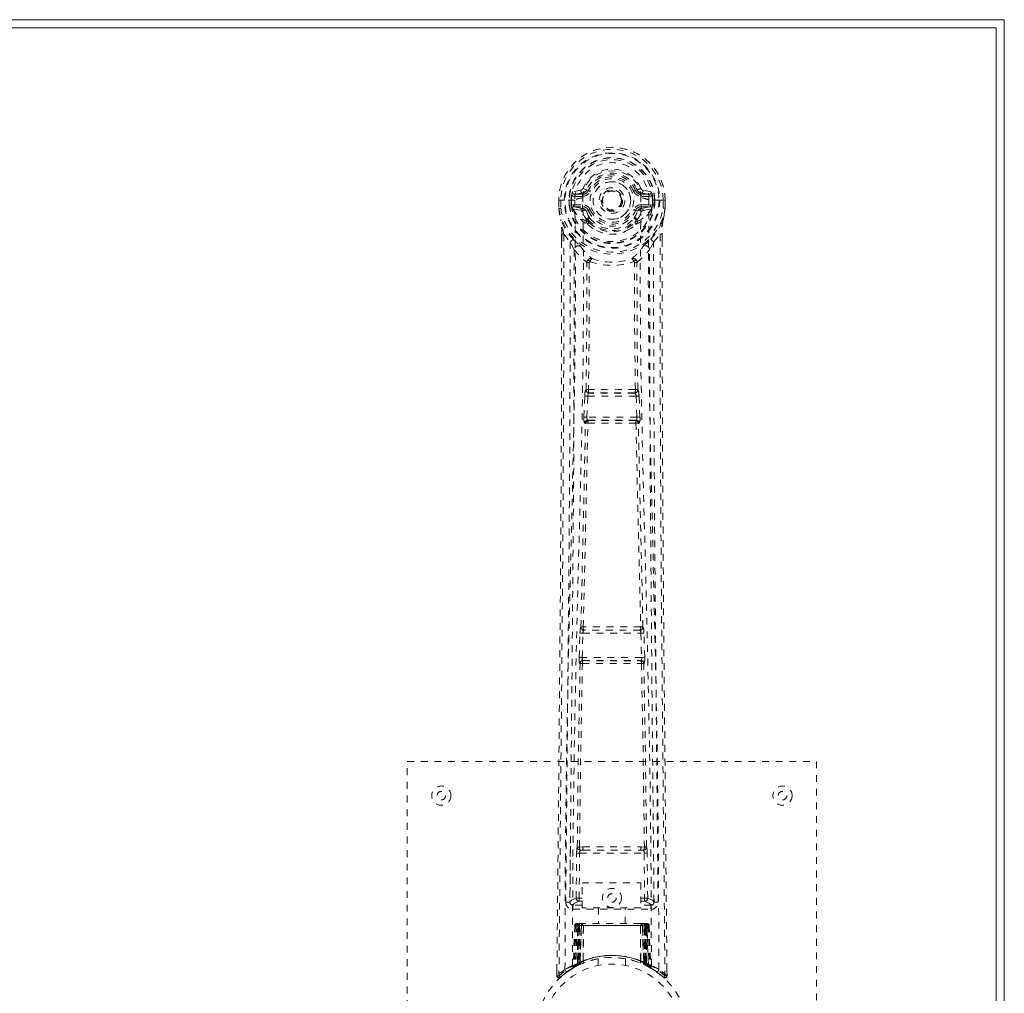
# Model space of a CAD drawing. Header units: inches. Extents: x 8.1 to 79.6, y 20.8 to 50.5.
# Tile 6 of 6: x 65.2 to 79.6, y 36.3 to 50.5. Entities that reach past the tile are written whole.
import ezdxf

# ---------------------------------------------------------------- set-up
doc = ezdxf.new("R2010")
doc.units = ezdxf.units.IN
doc.header["$MEASUREMENT"] = 0
doc.linetypes.add('SLD-Dashed', pattern=[0.075, 0.05, -0.025])
doc.linetypes.add('SLD-Solid', pattern=[0])

msp = doc.modelspace()

# ---------------------------------------------------------------- linework, layer by layer
at = {"color": 7, "linetype": 'SLD-Solid', "lineweight": 15}
for p, q in [((8.085, 50.527), (79.585, 50.527)), ((79.585, 50.527), (79.585, 20.777)), ((79.467, 50.409), (8.203, 50.409)), ((8.203, 50.409), (79.467, 50.409)), ((79.467, 20.895), (79.467, 50.409)), ((79.467, 50.409), (79.467, 20.895))]:
    msp.add_line(p, q, dxfattribs=at)
at = {"color": 7, "linetype": 'SLD-Dashed', "lineweight": 0}
for p, q in [((73.411, 48.054), (73.466, 48.031)), ((73.378, 48.027), (73.259, 48.003)), ((73.29, 47.967), (73.406, 47.987)), ((73.29, 47.967), (73.29, 47.937)), ((73.406, 47.967), (73.29, 47.967)), ((73.406, 47.937), (73.29, 47.937)), ((73.406, 47.987), (73.406, 47.967)), ((73.406, 47.937), (73.406, 47.967)), ((73.462, 48.023), (73.466, 48.031)), ((73.466, 48.031), (73.488, 48.021)), ((74.182, 48.021), (74.204, 48.031)), ((74.204, 48.031), (74.208, 48.022)), ((74.264, 47.987), (74.38, 47.967)), ((74.264, 47.987), (74.264, 47.967)), ((74.38, 47.967), (74.264, 47.967)), ((74.264, 47.937), (74.264, 47.967)), ((74.38, 47.937), (74.264, 47.937)), ((74.41, 48.003), (74.292, 48.027)), ((74.38, 47.937), (74.38, 47.967)), ((73.055, 47.883), (73.056, 47.766)), ((73.059, 47.883), (73.055, 47.883)), ((73.056, 47.884), (73.057, 47.766)), ((73.056, 47.766), (73.056, 47.762)), ((73.112, 47.883), (73.059, 47.883)), ((73.085, 47.882), (73.085, 47.766)), ((73.135, 47.882), (73.112, 47.883)), ((73.141, 47.882), (73.135, 47.882)), ((73.292, 47.882), (73.141, 47.882)), ((73.207, 47.809), (73.206, 47.881)), ((73.207, 47.809), (73.236, 47.811)), ((73.207, 47.809), (73.207, 47.809)), ((73.241, 47.882), (73.236, 47.882)), ((73.236, 47.882), (73.236, 47.811)), ((73.237, 47.81), (73.242, 47.791)), ((73.242, 47.804), (73.241, 47.882)), ((73.242, 47.791), (73.242, 47.804)), ((73.248, 47.767), (73.251, 47.763)), ((73.261, 47.752), (73.251, 47.762)), ((73.277, 47.815), (73.277, 47.785)), ((73.277, 47.815), (73.406, 47.815)), ((73.406, 47.76), (73.277, 47.785)), ((73.277, 47.785), (73.406, 47.785)), ((73.406, 47.815), (73.406, 47.785)), ((73.406, 47.76), (73.406, 47.785)), ((73.991, 47.884), (73.991, 47.876)), ((73.991, 47.876), (73.991, 47.86)), ((74.264, 47.815), (74.264, 47.785)), ((74.264, 47.815), (74.393, 47.815)), ((74.393, 47.785), (74.264, 47.76)), ((74.264, 47.76), (74.264, 47.785)), ((74.264, 47.785), (74.393, 47.785)), ((74.378, 47.883), (74.378, 47.882)), ((74.529, 47.882), (74.378, 47.882)), ((74.393, 47.785), (74.393, 47.815)), ((74.418, 47.763), (74.408, 47.752)), ((74.419, 47.763), (74.422, 47.767)), ((74.428, 47.882), (74.434, 47.882)), ((74.428, 47.804), (74.428, 47.882)), ((74.433, 47.81), (74.428, 47.791)), ((74.428, 47.791), (74.428, 47.804)), ((74.433, 47.811), (74.434, 47.882)), ((74.463, 47.882), (74.463, 47.809)), ((74.463, 47.882), (74.463, 47.882)), ((74.463, 47.809), (74.463, 47.809)), ((74.534, 47.882), (74.529, 47.882)), ((74.557, 47.883), (74.534, 47.882)), ((74.61, 47.883), (74.557, 47.883)), ((74.584, 47.766), (74.585, 47.882)), ((74.614, 47.883), (74.61, 47.883)), ((74.613, 47.766), (74.613, 47.884)), ((74.614, 47.883), (74.614, 47.766)), ((74.614, 47.762), (74.614, 47.766)), ((73.261, 47.752), (73.377, 47.731)), ((73.461, 47.719), (73.454, 47.73)), ((73.488, 47.73), (73.461, 47.719)), ((74.209, 47.719), (74.182, 47.73)), ((74.216, 47.73), (74.209, 47.719)), ((74.293, 47.731), (74.408, 47.752)), ((74.408, 47.752), (74.408, 47.752)), ((74.408, 47.752), (74.408, 47.752)), ((73.463, 47.57), (73.463, 47.593)), ((73.482, 47.525), (73.47, 47.543)), ((73.487, 47.598), (73.487, 47.575)), ((74.183, 47.575), (74.183, 47.598)), ((74.199, 47.543), (74.188, 47.525)), ((74.206, 47.57), (74.207, 47.593)), ((73.098, 47.384), (73.098, 47.282)), ((73.099, 47.383), (73.1, 47.281)), ((73.128, 47.382), (73.224, 47.267)), ((74.446, 47.267), (74.542, 47.382)), ((74.57, 47.294), (74.57, 47.383)), ((74.572, 47.384), (74.572, 47.295)), ((73.283, 47.155), (73.224, 47.267)), ((74.446, 47.267), (74.386, 47.155)), ((73.436, 45.011), (73.439, 45.045)), ((73.456, 45.101), (73.455, 45.101)), ((73.499, 45.054), (73.5, 45.054)), ((74.171, 45.054), (73.499, 45.054)), ((74.17, 45.054), (74.171, 45.054)), ((74.215, 45.101), (74.214, 45.101)), ((74.233, 45.011), (74.231, 45.045)), ((73.424, 44.702), (73.436, 45.011)), ((73.469, 44.7), (73.481, 45.009)), ((73.481, 45.009), (74.189, 45.009)), ((74.189, 45.009), (74.201, 44.7)), ((74.245, 44.702), (74.233, 45.011)), ((73.447, 44.608), (73.434, 44.612)), ((74.201, 44.7), (73.469, 44.7)), ((73.492, 44.651), (73.479, 44.656)), ((73.479, 44.656), (74.191, 44.656)), ((74.191, 44.656), (74.178, 44.651)), ((74.222, 44.608), (74.235, 44.612)), ((73.38, 41.623), (73.379, 41.623)), ((73.424, 41.576), (73.424, 41.576)), ((74.246, 41.576), (73.424, 41.576)), ((74.246, 41.576), (74.246, 41.576)), ((74.291, 41.623), (74.29, 41.623)), ((73.355, 41.18), (73.366, 41.533)), ((73.4, 41.179), (73.41, 41.531)), ((73.41, 41.531), (74.259, 41.531)), ((74.259, 41.531), (74.27, 41.179)), ((74.315, 41.18), (74.304, 41.533)), ((74.27, 41.179), (73.4, 41.179)), ((73.413, 41.131), (73.407, 41.134)), ((73.407, 41.134), (74.263, 41.134)), ((74.263, 41.134), (74.257, 41.131)), ((73.362, 41.09), (73.368, 41.087)), ((74.302, 41.087), (74.308, 41.09)), ((70.835, 31.652), (70.835, 39.652)), ((70.835, 39.652), (76.835, 39.652)), ((76.835, 39.652), (76.835, 31.652)), ((73.226, 38.409), (73.219, 37.595)), ((73.409, 38.399), (73.36, 38.398)), ((74.31, 38.398), (74.261, 38.399)), ((74.451, 37.595), (74.444, 38.409)), ((73.311, 37.649), (73.318, 38.309)), ((73.355, 37.648), (73.362, 38.308)), ((73.362, 38.308), (74.307, 38.308)), ((73.371, 38.352), (73.419, 38.352)), ((73.419, 38.352), (74.251, 38.352)), ((74.251, 38.352), (74.298, 38.352)), ((74.307, 38.308), (74.314, 37.648)), ((74.359, 37.649), (74.352, 38.309)), ((73.398, 37.875), (74.259, 37.875)), ((73.398, 37.509), (73.398, 37.875)), ((74.259, 37.875), (74.259, 37.509)), ((73.218, 37.592), (73.221, 37.574)), ((73.219, 37.595), (73.219, 37.594)), ((73.219, 37.594), (73.219, 37.584)), ((73.263, 37.546), (73.263, 37.486)), ((73.398, 37.546), (73.263, 37.546)), ((73.355, 37.603), (73.355, 37.648)), ((73.398, 37.648), (73.355, 37.648)), ((73.398, 37.603), (73.355, 37.603)), ((74.259, 37.648), (74.314, 37.648)), ((74.259, 37.603), (74.314, 37.603)), ((74.407, 37.546), (74.259, 37.546)), ((74.359, 37.649), (74.314, 37.648)), ((74.314, 37.603), (74.314, 37.648)), ((74.407, 37.486), (74.407, 37.546)), ((74.448, 37.574), (74.452, 37.592)), ((74.451, 37.594), (74.451, 37.595)), ((74.451, 37.584), (74.451, 37.594)), ((73.263, 37.486), (74.407, 37.486)), ((74.259, 37.509), (73.398, 37.509)), ((73.64, 37.509), (73.64, 37.277)), ((74.03, 37.277), (74.03, 37.509)), ((73.289, 37.248), (73.267, 36.642)), ((73.302, 37.248), (73.281, 36.65)), ((73.302, 37.248), (73.289, 37.248)), ((73.323, 37.252), (73.3, 36.658)), ((73.32, 37.248), (73.3, 36.661)), ((73.319, 37.277), (73.315, 37.276)), ((73.32, 37.277), (73.32, 37.277)), ((73.387, 37.248), (73.32, 37.248)), ((73.327, 37.248), (73.327, 36.691)), ((73.328, 37.277), (73.328, 37.275)), ((73.333, 37.277), (73.328, 37.277)), ((73.341, 37.277), (73.332, 37.277)), ((73.332, 37.248), (74.337, 37.248)), ((73.332, 36.693), (73.332, 37.248)), ((73.345, 37.277), (73.341, 37.277)), ((73.341, 36.697), (73.341, 37.248)), ((73.345, 37.248), (73.345, 36.699)), ((74.325, 37.248), (73.345, 37.248)), ((73.417, 37.277), (73.35, 37.277)), ((73.359, 37.248), (73.359, 36.706)), ((73.363, 37.248), (73.359, 37.248)), ((73.363, 37.248), (74.307, 37.248)), ((73.363, 36.707), (73.363, 37.248)), ((73.368, 36.696), (73.387, 37.248)), ((73.388, 37.248), (73.369, 36.697)), ((73.387, 37.248), (73.388, 37.248)), ((73.412, 36.725), (73.417, 37.249)), ((73.419, 37.248), (73.414, 36.726)), ((73.419, 37.248), (73.417, 37.249)), ((74.251, 37.277), (73.419, 37.277)), ((74.251, 37.248), (73.419, 37.248)), ((74.253, 37.249), (74.251, 37.248)), ((74.256, 36.726), (74.251, 37.248)), ((74.32, 37.277), (74.253, 37.277)), ((74.253, 37.249), (74.258, 36.725)), ((74.281, 37.248), (74.283, 37.248)), ((74.301, 36.697), (74.281, 37.248)), ((74.35, 37.248), (74.283, 37.248)), ((74.283, 37.248), (74.302, 36.696)), ((74.31, 37.248), (74.307, 37.248)), ((74.307, 37.248), (74.307, 36.707)), ((74.311, 36.706), (74.31, 37.248)), ((74.328, 37.277), (74.324, 37.277)), ((74.325, 36.699), (74.325, 37.248)), ((74.338, 37.277), (74.328, 37.277)), ((74.329, 37.248), (74.329, 36.697)), ((74.342, 37.277), (74.337, 37.277)), ((74.337, 37.248), (74.337, 36.693)), ((74.343, 36.691), (74.342, 37.248)), ((74.37, 36.658), (74.347, 37.252)), ((74.349, 37.277), (74.349, 37.277)), ((74.35, 37.248), (74.37, 36.661)), ((74.355, 37.276), (74.351, 37.277)), ((74.368, 37.248), (74.389, 36.65)), ((74.381, 37.248), (74.368, 37.248)), ((74.381, 37.248), (74.402, 36.642)), ((73.267, 36.642), (73.281, 36.65)), ((73.284, 36.636), (73.351, 36.67)), ((73.3, 36.661), (73.368, 36.696)), ((73.307, 36.667), (73.312, 36.666)), ((73.327, 36.691), (73.332, 36.693)), ((73.34, 36.665), (73.327, 36.691)), ((73.34, 36.665), (73.331, 36.66)), ((73.345, 36.667), (73.332, 36.693)), ((73.345, 36.667), (73.34, 36.665)), ((73.353, 36.671), (73.341, 36.697)), ((73.357, 36.673), (73.345, 36.699)), ((73.371, 36.68), (73.345, 36.667)), ((73.351, 36.67), (73.352, 36.671)), ((73.353, 36.671), (73.357, 36.673)), ((73.371, 36.68), (73.359, 36.706)), ((73.375, 36.681), (73.363, 36.707)), ((73.369, 36.697), (73.368, 36.696)), ((73.412, 36.725), (73.414, 36.726)), ((73.415, 36.698), (73.418, 36.699)), ((73.635, 36.759), (73.635, 36.663)), ((74.035, 36.663), (74.035, 36.759)), ((74.252, 36.699), (74.255, 36.698)), ((74.256, 36.726), (74.258, 36.725)), ((74.307, 36.707), (74.295, 36.681)), ((74.299, 36.68), (74.295, 36.681)), ((74.311, 36.706), (74.299, 36.68)), ((74.302, 36.696), (74.301, 36.697)), ((74.302, 36.696), (74.37, 36.661)), ((74.325, 36.699), (74.313, 36.673)), ((74.313, 36.673), (74.317, 36.671)), ((74.329, 36.697), (74.317, 36.671)), ((74.317, 36.671), (74.319, 36.67)), ((74.319, 36.67), (74.385, 36.636)), ((74.337, 36.693), (74.325, 36.667)), ((74.33, 36.665), (74.325, 36.667)), ((74.343, 36.691), (74.33, 36.665)), ((74.337, 36.693), (74.343, 36.691)), ((74.389, 36.65), (74.402, 36.642)), ((73.029, 36.596), (73.028, 36.511)), ((73.028, 36.51), (73.058, 36.51)), ((73.078, 36.488), (73.179, 36.569)), ((73.189, 36.576), (73.249, 36.613)), ((73.253, 36.618), (73.266, 36.625)), ((74.404, 36.625), (74.417, 36.618)), ((74.642, 36.511), (74.641, 36.595))]:
    msp.add_line(p, q, dxfattribs=at)
at = {"color": 7, "linetype": 'SLD-Dashed', "lineweight": 0, "flags": 128}
for points in [[(73.409, 47.912), (73.415, 47.99), (73.437, 48.066), (73.477, 48.136), (73.53, 48.197), (73.596, 48.246), (73.671, 48.283), (73.751, 48.305), (73.835, 48.312), (73.918, 48.305), (73.999, 48.283), (74.074, 48.246), (74.139, 48.197), (74.193, 48.136), (74.232, 48.066), (74.255, 47.99), (74.26, 47.912)], [(73.29, 47.937), (73.266, 47.941), (73.247, 47.954)], [(73.256, 36.66), (73.262, 38.246), (73.283, 39.831), (73.315, 41.413), (73.356, 42.992), (73.388, 44.229), (73.412, 45.462), (73.421, 46.691), (73.409, 47.912)], [(73.516, 48.01), (73.511, 48.012), (73.505, 48.014), (73.501, 48.016), (73.497, 48.018), (73.493, 48.019), (73.491, 48.02), (73.489, 48.021), (73.488, 48.021)], [(74.154, 48.01), (74.159, 48.012), (74.164, 48.014), (74.169, 48.016), (74.173, 48.018), (74.177, 48.019), (74.179, 48.02), (74.181, 48.021), (74.182, 48.021)], [(74.414, 36.66), (74.407, 38.246), (74.387, 39.831), (74.354, 41.413), (74.314, 42.992), (74.282, 44.229), (74.258, 45.462), (74.248, 46.691), (74.26, 47.912)], [(74.423, 47.954), (74.403, 47.941), (74.38, 47.937)], [(73.055, 47.883), (73.055, 47.883), (73.056, 47.883), (73.058, 47.883), (73.062, 47.882), (73.067, 47.882), (73.072, 47.882), (73.078, 47.882), (73.085, 47.882)], [(73.085, 47.766), (73.079, 47.766), (73.073, 47.766), (73.067, 47.766), (73.063, 47.766), (73.059, 47.766), (73.056, 47.766), (73.055, 47.766), (73.056, 47.766)], [(73.056, 47.766), (73.068, 47.671), (73.084, 47.596)], [(73.056, 47.762), (73.057, 47.762), (73.059, 47.762), (73.062, 47.763), (73.065, 47.763), (73.07, 47.764), (73.075, 47.765), (73.08, 47.765), (73.085, 47.766)], [(73.056, 47.762), (73.068, 47.674), (73.086, 47.585)], [(73.147, 36.604), (73.152, 38.195), (73.171, 39.784), (73.201, 41.37), (73.239, 42.953), (73.269, 44.193), (73.292, 45.429), (73.302, 46.659), (73.292, 47.882)], [(73.237, 47.81), (73.236, 47.811), (73.236, 47.811)], [(73.242, 47.804), (73.258, 47.812), (73.277, 47.815)], [(74.523, 36.604), (74.517, 38.195), (74.499, 39.784), (74.468, 41.37), (74.431, 42.953), (74.401, 44.193), (74.378, 45.429), (74.368, 46.659), (74.378, 47.882)], [(74.393, 47.815), (74.411, 47.812), (74.428, 47.804)], [(74.463, 47.809), (74.453, 47.81), (74.444, 47.81), (74.437, 47.811), (74.433, 47.811)], [(74.433, 47.811), (74.433, 47.811), (74.433, 47.81)], [(74.434, 47.882), (74.437, 47.882), (74.444, 47.882), (74.453, 47.882), (74.463, 47.882)], [(74.614, 47.766), (74.614, 47.766), (74.613, 47.766), (74.611, 47.766), (74.607, 47.766), (74.602, 47.766), (74.597, 47.766), (74.591, 47.766), (74.584, 47.766)], [(74.614, 47.762), (74.613, 47.762), (74.611, 47.762), (74.608, 47.763), (74.604, 47.763), (74.6, 47.764), (74.595, 47.765), (74.59, 47.765), (74.584, 47.766)], [(74.584, 47.585), (74.6, 47.663), (74.614, 47.762)], [(74.585, 47.882), (74.591, 47.882), (74.597, 47.882), (74.603, 47.882), (74.608, 47.882), (74.611, 47.883), (74.614, 47.883), (74.615, 47.883), (74.614, 47.883)], [(74.614, 47.766), (74.601, 47.671), (74.585, 47.596)], [(73.404, 47.708), (73.391, 47.725), (73.377, 47.731)], [(73.463, 47.593), (73.432, 47.643), (73.404, 47.708)], [(73.461, 47.719), (73.487, 47.658), (73.515, 47.611)], [(73.516, 47.742), (73.511, 47.74), (73.505, 47.738), (73.501, 47.736), (73.497, 47.734), (73.493, 47.732), (73.491, 47.731), (73.489, 47.731), (73.488, 47.73)], [(74.154, 47.742), (74.159, 47.74), (74.164, 47.738), (74.169, 47.736), (74.173, 47.734), (74.177, 47.732), (74.179, 47.731), (74.181, 47.731), (74.182, 47.73)], [(74.207, 47.593), (74.237, 47.643), (74.266, 47.708)], [(74.266, 47.708), (74.279, 47.725), (74.293, 47.731)], [(73.084, 47.596), (73.084, 47.59), (73.086, 47.585)], [(73.266, 47.307), (73.166, 47.43), (73.086, 47.585)], [(73.482, 47.525), (73.557, 47.466), (73.608, 47.439)], [(74.062, 47.439), (74.113, 47.466), (74.188, 47.525)], [(74.403, 47.307), (74.504, 47.431), (74.584, 47.585)], [(74.584, 47.585), (74.585, 47.59), (74.585, 47.596)], [(73.128, 47.382), (73.129, 46.568), (73.129, 45.72), (73.126, 44.836), (73.122, 44.034), (73.12, 43.516), (73.116, 42.974), (73.112, 42.408), (73.107, 41.844), (73.103, 41.356), (73.098, 40.709), (73.091, 40.021), (73.084, 39.292), (73.078, 38.615), (73.058, 36.51)], [(73.098, 47.384), (73.098, 47.383), (73.099, 47.383), (73.101, 47.383), (73.105, 47.383), (73.11, 47.382), (73.116, 47.382), (73.122, 47.382), (73.128, 47.382)], [(74.542, 47.382), (74.541, 46.644), (74.541, 45.864), (74.543, 45.041), (74.547, 44.175), (74.551, 43.379), (74.557, 42.549), (74.558, 42.358), (74.56, 42.166), (74.561, 41.972), (74.562, 41.839), (74.563, 41.709), (74.565, 41.573), (74.566, 41.432), (74.57, 40.979), (74.574, 40.474), (74.58, 39.918), (74.583, 39.567), (74.586, 39.195), (74.59, 38.792), (74.594, 38.417), (74.599, 37.926), (74.603, 37.49), (74.606, 37.109), (74.609, 36.782), (74.612, 36.51)], [(74.542, 47.382), (74.548, 47.382), (74.554, 47.382), (74.56, 47.382), (74.565, 47.383), (74.569, 47.383), (74.571, 47.383), (74.572, 47.383), (74.572, 47.384)], [(73.098, 47.282), (73.096, 44.665), (73.078, 41.949), (73.054, 39.228), (73.028, 36.51)], [(73.224, 47.267), (73.224, 46.526), (73.223, 45.755), (73.22, 44.952), (73.216, 44.186), (73.211, 43.41), (73.205, 42.634), (73.199, 41.878), (73.192, 41.153), (73.186, 40.477), (73.179, 39.721), (73.172, 39.011), (73.165, 38.314), (73.158, 37.592)], [(73.362, 47.219), (73.371, 47.21), (73.376, 47.204)], [(74.293, 47.204), (74.299, 47.21), (74.308, 47.219)], [(74.512, 37.592), (74.508, 37.968), (74.504, 38.397), (74.499, 38.867), (74.495, 39.291), (74.493, 39.514), (74.491, 39.737), (74.489, 39.959), (74.486, 40.212), (74.484, 40.467), (74.482, 40.714), (74.477, 41.218), (74.473, 41.685), (74.469, 42.117), (74.465, 42.54), (74.461, 43.03), (74.456, 43.871), (74.451, 44.719), (74.447, 45.596), (74.446, 46.451), (74.446, 47.267)], [(74.572, 47.295), (74.574, 44.666), (74.591, 41.948), (74.616, 39.229), (74.642, 36.51)], [(73.283, 47.155), (73.275, 43.968), (73.249, 40.78), (73.218, 37.592)], [(73.283, 47.155), (73.367, 47.057), (73.465, 46.97)], [(74.205, 46.97), (74.302, 47.057), (74.386, 47.155)], [(74.452, 37.592), (74.421, 40.78), (74.395, 43.968), (74.386, 47.155)], [(73.456, 45.101), (73.466, 46.033), (73.467, 46.962)], [(73.513, 46.979), (73.508, 46.989), (73.501, 46.995), (73.493, 46.999), (73.485, 46.999), (73.478, 46.996), (73.471, 46.99), (73.467, 46.981), (73.465, 46.97)], [(73.503, 46.969), (73.502, 46.039), (73.492, 45.106)], [(73.513, 46.979), (73.506, 46.975), (73.504, 46.972), (73.503, 46.971), (73.503, 46.969)], [(74.205, 46.97), (74.203, 46.981), (74.198, 46.99), (74.192, 46.996), (74.184, 46.999), (74.176, 46.999), (74.168, 46.995), (74.162, 46.989), (74.157, 46.979)], [(74.167, 46.969), (74.167, 46.971), (74.166, 46.972), (74.163, 46.975), (74.157, 46.979)], [(74.178, 45.106), (74.167, 46.039), (74.167, 46.969)], [(74.214, 45.101), (74.203, 46.033), (74.202, 46.962)], [(73.481, 45.009), (73.482, 45.018), (73.483, 45.026), (73.488, 45.041), (73.493, 45.05), (73.496, 45.053), (73.498, 45.054), (73.499, 45.054)], [(73.436, 45.011), (73.441, 45.011), (73.452, 45.01), (73.466, 45.01), (73.481, 45.009)], [(74.189, 45.009), (74.197, 45.01), (74.204, 45.01), (74.212, 45.01), (74.218, 45.01), (74.224, 45.011), (74.228, 45.011), (74.231, 45.011), (74.233, 45.011)], [(73.38, 41.623), (73.415, 43.118), (73.447, 44.608)], [(73.414, 41.625), (73.45, 43.121), (73.483, 44.613)], [(73.424, 44.702), (73.426, 44.702), (73.429, 44.702), (73.434, 44.702), (73.44, 44.702), (73.446, 44.701), (73.453, 44.701), (73.461, 44.701), (73.469, 44.7)], [(73.479, 44.656), (73.474, 44.66), (73.47, 44.669), (73.468, 44.684), (73.468, 44.692), (73.469, 44.7)], [(74.187, 44.613), (74.22, 43.121), (74.256, 41.625)], [(74.201, 44.7), (74.201, 44.692), (74.201, 44.684), (74.199, 44.669), (74.196, 44.66), (74.191, 44.656)], [(74.201, 44.7), (74.209, 44.701), (74.217, 44.701), (74.224, 44.701), (74.23, 44.702), (74.236, 44.702), (74.24, 44.702), (74.243, 44.702), (74.245, 44.702)], [(74.29, 41.623), (74.255, 43.118), (74.222, 44.608)], [(73.366, 41.533), (73.368, 41.566), (73.368, 41.568)], [(73.384, 41.603), (73.383, 41.605), (73.38, 41.623)], [(74.304, 41.533), (74.302, 41.566), (74.302, 41.568)], [(73.366, 41.533), (73.367, 41.533), (73.37, 41.532), (73.375, 41.532), (73.38, 41.532), (73.387, 41.532), (73.394, 41.532), (73.402, 41.531), (73.41, 41.531)], [(74.259, 41.531), (74.267, 41.531), (74.275, 41.532), (74.283, 41.532), (74.289, 41.532), (74.295, 41.532), (74.299, 41.532), (74.302, 41.533), (74.304, 41.533)], [(73.355, 41.18), (73.357, 41.18), (73.36, 41.18), (73.364, 41.18), (73.37, 41.179), (73.376, 41.179), (73.384, 41.179), (73.391, 41.179), (73.4, 41.179)], [(74.27, 41.179), (74.278, 41.179), (74.286, 41.179), (74.294, 41.179), (74.3, 41.179), (74.306, 41.18), (74.31, 41.18), (74.313, 41.18), (74.315, 41.18)], [(73.327, 38.397), (73.343, 39.743), (73.368, 41.087)], [(73.36, 38.398), (73.377, 39.745), (73.402, 41.09)], [(74.268, 41.09), (74.293, 39.745), (74.31, 38.398)], [(74.343, 38.397), (74.326, 39.743), (74.302, 41.087)], [(73.409, 38.399), (73.62, 38.399), (73.835, 38.399), (74.049, 38.399), (74.261, 38.399)], [(73.318, 38.309), (73.322, 38.309), (73.332, 38.309), (73.347, 38.308), (73.362, 38.308)], [(73.371, 38.352), (73.354, 38.356), (73.344, 38.364)], [(73.419, 38.352), (73.623, 38.353), (73.829, 38.353), (74.041, 38.353), (74.251, 38.352)], [(74.307, 38.308), (74.323, 38.308), (74.337, 38.309), (74.348, 38.309), (74.352, 38.309)], [(73.311, 37.649), (73.241, 37.62), (73.22, 37.594)], [(73.263, 37.546), (73.286, 37.575), (73.355, 37.603)], [(73.311, 37.649), (73.315, 37.649), (73.325, 37.649), (73.339, 37.648), (73.355, 37.648)], [(74.314, 37.603), (74.383, 37.575), (74.407, 37.546)], [(74.452, 37.592), (74.428, 37.62), (74.359, 37.649)], [(73.289, 37.248), (73.291, 37.248), (73.3, 37.248), (73.312, 37.248), (73.327, 37.248)], [(73.341, 37.248), (73.326, 37.248), (73.314, 37.248), (73.305, 37.248), (73.302, 37.248)], [(73.32, 37.248), (73.32, 37.248), (73.322, 37.248), (73.326, 37.248), (73.331, 37.248), (73.337, 37.248), (73.344, 37.248), (73.351, 37.248), (73.359, 37.248)], [(73.341, 37.275), (73.337, 37.276), (73.335, 37.276), (73.334, 37.277), (73.334, 37.277)], [(73.398, 37.267), (73.392, 37.258), (73.388, 37.248)], [(73.417, 37.249), (73.402, 37.263), (73.398, 37.267)], [(74.253, 37.249), (74.268, 37.263), (74.271, 37.267)], [(74.281, 37.248), (74.278, 37.258), (74.271, 37.267)], [(74.31, 37.248), (74.318, 37.248), (74.326, 37.248), (74.333, 37.248), (74.339, 37.248), (74.344, 37.248), (74.347, 37.248), (74.349, 37.248), (74.35, 37.248)], [(74.321, 37.277), (74.319, 37.277), (74.318, 37.277)], [(74.336, 37.277), (74.336, 37.277), (74.335, 37.276), (74.332, 37.276), (74.328, 37.275)], [(74.368, 37.248), (74.364, 37.248), (74.356, 37.248), (74.343, 37.248), (74.329, 37.248)], [(74.342, 37.248), (74.357, 37.248), (74.37, 37.248), (74.378, 37.248), (74.381, 37.248)], [(74.35, 37.248), (74.349, 37.255), (74.348, 37.257)], [(74.369, 36.645), (74.363, 36.648), (74.33, 36.665)], [(74.371, 36.653), (74.37, 36.659), (74.37, 36.661)], [(74.409, 36.625), (74.402, 36.636), (74.398, 36.65)], [(73.031, 36.511), (73.033, 36.503), (73.036, 36.495), (73.041, 36.489), (73.048, 36.484), (73.055, 36.481), (73.062, 36.48), (73.07, 36.482), (73.076, 36.486)], [(74.402, 36.636), (74.401, 36.642), (74.401, 36.643)], [(74.612, 36.51), (74.604, 36.501), (74.597, 36.494), (74.593, 36.489), (74.592, 36.488)], [(74.593, 36.49), (74.6, 36.486), (74.608, 36.484), (74.617, 36.483), (74.625, 36.485), (74.631, 36.488), (74.637, 36.494), (74.64, 36.5), (74.641, 36.508)], [(74.642, 36.51), (74.641, 36.511), (74.639, 36.51), (74.633, 36.51), (74.623, 36.51), (74.617, 36.51), (74.612, 36.51)]]:
    msp.add_lwpolyline(points, dxfattribs=at)
at = {"color": 7, "linetype": 'SLD-Dashed', "lineweight": 0}
for centre, radius in [((73.835, 47.876), 0.7), ((73.835, 47.876), 0.69), ((73.835, 47.876), 0.623), ((73.835, 47.876), 0.32), ((73.835, 47.876), 0.275), ((73.835, 47.876), 0.188), ((73.835, 47.876), 0.157), ((73.835, 47.876), 0.142), ((73.835, 47.876), 0.14), ((73.835, 47.876), 0.138), ((71.335, 39.152), 0.141), ((76.335, 39.152), 0.141), ((71.335, 39.152), 0.0625), ((76.335, 39.152), 0.0625), ((73.835, 37.652), 0.14), ((73.835, 37.652), 0.0625), ((73.835, 35.652), 1.125), ((73.835, 35.652), 1.03)]:
    msp.add_circle(centre, radius, dxfattribs=at)
for centre, radius, start, end in [((73.835, 47.876), 0.78, 0, 179.4852), ((73.835, 47.876), 0.78, 0.5288, 179.4712), ((73.835, 47.876), 0.75, 0.4562, 179.5438), ((73.835, 47.876), 0.629, 0.5444, 179.4556), ((73.835, 47.876), 0.599, 0.5443, 179.4557), ((73.835, 47.888), 0.543, 359.3661, 180.6339), ((73.835, 47.876), 0.459, 22.774, 157.226), ((73.835, 47.876), 0.4, 22.774, 157.226), ((73.835, 47.876), 0.376, 22.774, 157.226), ((73.835, 47.876), 0.346, 22.7741, 157.2259), ((73.369, 48.071), 0.0455, 281.3464, 337.4806), ((73.835, 47.876), 0.275, 89.9999, 270.0001), ((73.835, 47.876), 0.275, 269.9999, 90.0001), ((73.69, 49.332), 1.399, 291.559, 293.9896), ((74.3, 48.071), 0.0455, 202.5327, 258.6443), ((73.835, 47.876), 0.593, 172.3909, 179.4476), ((73.451, 47.927), 0.206, 158.3438, 172.3405), ((73.289, 47.997), 0.0299, 167.8899, 271.9542), ((73.408, 47.671), 0.242, 89.735, 118.8261), ((73.407, 48.017), 0.0301, 162.3463, 268.5761), ((73.4, 48.059), 0.0715, 274.778, 329.7637), ((73.406, 48.056), 0.089, 270, 337.226), ((73.406, 48.056), 0.119, 269.9999, 337.2257), ((74.264, 48.056), 0.119, 202.7743, 270.0001), ((74.264, 48.056), 0.089, 202.774, 270), ((74.27, 48.058), 0.0714, 210.3105, 265.2525), ((74.26, 47.663), 0.249, 61.7052, 89.8625), ((74.263, 48.017), 0.0301, 271.4556, 17.622), ((74.381, 47.997), 0.0299, 268.0458, 12.1101), ((74.219, 47.927), 0.206, 7.6623, 21.6592), ((73.835, 47.876), 0.593, 0.5524, 7.6091), ((73.085, 47.766), 0.03, 180.2178, 185.2738), ((73.835, 47.876), 0.787, 188.3239, 351.6761), ((73.835, 47.876), 0.758, 188.3238, 351.6762), ((73.229, 48.754), 0.872, 268.4822, 270.4289), ((73.835, 47.876), 0.632, 186.0642, 353.9358), ((73.835, 47.876), 0.602, 186.2697, 353.7303), ((73.326, 47.799), 0.0842, 185.3893, 202.6367), ((73.276, 47.754), 0.0305, 89.04, 156.175), ((73.703, 47.971), 0.497, 204.8156, 243.6291), ((73.407, 47.73), 0.0299, 91.0453, 179.005), ((73.406, 47.696), 0.119, 22.7738, 90.0006), ((73.406, 47.696), 0.089, 22.774, 90), ((73.404, 47.703), 0.0567, 28.2316, 87.9767), ((74.264, 47.696), 0.119, 89.9994, 157.2262), ((74.264, 47.696), 0.089, 90, 157.226), ((73.971, 47.966), 0.491, 296.1261, 335.5139), ((74.266, 47.704), 0.0565, 91.9551, 151.5637), ((74.263, 47.73), 0.0299, 0.9924, 88.9527), ((74.394, 47.754), 0.0306, 23.8325, 90.9567), ((74.313, 47.807), 0.115, 339.7057, 352.2683), ((73.641, 47.972), 0.439, 210.0688, 246.0866), ((73.435, 47.703), 0.031, 31.5915, 170.0524), ((73.493, 47.59), 0.0305, 43.93, 174.3735), ((73.835, 47.876), 0.376, 202.774, 337.226), ((73.835, 47.876), 0.346, 202.7741, 337.2259), ((73.835, 47.876), 0.157, 245.1542, 290.0596), ((73.77, 47.872), 0.465, 325.8354, 340.797), ((74.176, 47.59), 0.0305, 5.6294, 136.0671), ((74.028, 47.972), 0.44, 293.9343, 329.9021), ((74.235, 47.703), 0.031, 10.1654, 148.1969), ((71.897, 47.412), 1.202, 358.6564, 8.815), ((69.505, 46.743), 3.679, 10.0119, 13.2364), ((73.485, 47.547), 0.0505, 88.2705, 115.7507), ((73.485, 47.525), 0.0506, 88.2464, 115.6864), ((73.508, 47.566), 0.0444, 175.0068, 212.6962), ((73.522, 47.52), 0.0404, 127.2209, 172.6945), ((73.515, 47.574), 0.0371, 89.2781, 139.8308), ((73.835, 47.887), 0.453, 219.7481, 320.2511), ((73.52, 47.576), 0.0326, 181.6554, 227.8237), ((73.835, 47.913), 0.494, 226.9722, 313.0278), ((73.835, 47.87), 0.411, 219.0113, 320.9887), ((74.155, 47.574), 0.0371, 40.1667, 90.7248), ((74.15, 47.576), 0.0326, 312.1631, 358.3674), ((74.148, 47.52), 0.0404, 7.2992, 52.7779), ((74.185, 47.547), 0.0504, 64.2098, 91.7658), ((74.184, 47.525), 0.0507, 64.3294, 91.7401), ((74.162, 47.566), 0.0444, 327.3963, 5.0007), ((78.164, 46.743), 3.678, 166.7624, 169.9881), ((75.773, 47.412), 1.202, 171.1878, 181.3421), ((73.835, 47.857), 0.476, 241.472, 298.5271), ((73.686, 46.819), 0.644, 130.7406, 135.9125), ((74.809, 48.881), 2.204, 225.5691, 228.9423), ((73.344, 47.152), 0.0608, 58.031, 177.6188), ((74.103, 47.713), 0.888, 215.0297, 230.8694), ((73.567, 47.713), 0.888, 309.1315, 324.97), ((74.326, 47.152), 0.0608, 2.3802, 121.9723), ((72.861, 48.88), 2.203, 311.0574, 314.4322), ((73.983, 46.819), 0.644, 44.0867, 49.26), ((73.526, 46.966), 0.0608, 73.4583, 176.3312), ((73.453, 46.963), 0.0143, 356.6437, 32.4488), ((73.499, 46.889), 0.0795, 87.4897, 113.9486), ((73.59, 46.961), 0.0786, 126.2624, 166.6727), ((73.835, 47.89), 0.965, 250.5266, 289.4745), ((73.835, 47.817), 0.844, 249.7728, 290.2273), ((74.144, 46.966), 0.0608, 3.6694, 106.5427), ((74.08, 46.961), 0.0786, 13.3246, 53.7403), ((74.17, 46.889), 0.0795, 66.0574, 92.5057), ((74.217, 46.963), 0.0143, 147.5512, 183.3563), ((73.532, 45.049), 0.0933, 145.8755, 182.4581), ((73.5, 45.099), 0.0451, 177.8592, 268.9572), ((73.486, 45.017), 0.0889, 86.1825, 109.6193), ((73.501, 45.1), 0.0451, 177.8516, 268.9539), ((73.578, 45.094), 0.0873, 171.8105, 206.8108), ((73.835, 12.384), 32.724, 89.399, 90.6009), ((73.835, 11.673), 33.383, 89.4253, 90.5747), ((74.092, 45.094), 0.0873, 333.1919, 8.1917), ((74.169, 45.1), 0.0451, 271.0472, 2.1503), ((74.17, 45.099), 0.0451, 271.0459, 2.1407), ((74.13, 45.011), 0.0588, 357.832, 46.6349), ((74.184, 45.018), 0.088, 70.2476, 93.9506), ((74.138, 45.049), 0.0933, 357.5338, 34.1335), ((73.587, 44.675), 0.165, 170.5911, 202.3692), ((73.48, 44.61), 0.0451, 90.8625, 177.5117), ((73.492, 44.606), 0.0451, 90.8955, 177.3986), ((73.476, 44.521), 0.0919, 86.0233, 108.5447), ((73.543, 44.619), 0.0608, 148.3087, 186.2144), ((73.835, 81.632), 37.02, 269.4551, 270.5446), ((73.835, 77.531), 32.881, 269.4018, 270.5982), ((74.177, 44.606), 0.0451, 2.6011, 89.1047), ((74.126, 44.619), 0.0612, 353.9391, 31.5379), ((74.193, 44.521), 0.092, 71.4661, 93.9878), ((74.19, 44.61), 0.0451, 2.4835, 89.1393), ((74.083, 44.675), 0.165, 337.6311, 9.4057), ((73.486, 41.572), 0.118, 154.6474, 182.0156), ((73.424, 41.621), 0.0451, 178.3741, 269.3681), ((73.406, 41.501), 0.125, 86.4437, 102.2366), ((73.424, 41.62), 0.0433, 202.7814, 270.2172), ((73.473, 41.537), 0.0626, 141.5423, 185.5211), ((73.483, 41.614), 0.0697, 170.9135, 213.0678), ((73.835, 8.058), 33.569, 89.2813, 90.7188), ((73.835, 8.229), 33.35, 89.2944, 90.7056), ((74.187, 41.614), 0.0697, 326.9386, 9.0802), ((74.245, 41.621), 0.0451, 270.6371, 1.6266), ((74.246, 41.621), 0.0451, 270.6333, 1.6275), ((74.197, 41.537), 0.0626, 354.4843, 38.4523), ((74.264, 41.502), 0.123, 77.6607, 93.6591), ((74.184, 41.572), 0.118, 357.9908, 25.3618), ((73.575, 41.152), 0.222, 172.8819, 196.3598), ((73.407, 41.088), 0.0451, 90.5537, 178.0617), ((73.413, 41.086), 0.0451, 90.5785, 178.0288), ((73.458, 41.165), 0.0601, 166.8925, 211.4104), ((73.458, 41.097), 0.0567, 143.3834, 187.5187), ((73.835, 74.16), 33.032, 269.2676, 270.7324), ((74.257, 41.086), 0.0451, 1.9682, 89.4245), ((74.211, 41.097), 0.057, 352.6071, 36.4907), ((74.212, 41.165), 0.0601, 328.6063, 13.0908), ((74.262, 41.088), 0.0451, 1.9426, 89.4419), ((74.095, 41.152), 0.222, 343.6402, 7.1211), ((73.394, 40.954), 0.136, 86.7382, 101.1131), ((73.835, 77.221), 36.134, 269.3135, 270.6865), ((74.276, 40.954), 0.136, 78.8635, 93.2828), ((73.607, 38.322), 0.289, 164.9821, 182.646), ((73.353, 38.14), 0.258, 88.4484, 95.7724), ((73.366, 38.395), 0.0384, 177.0821, 235.3579), ((73.436, 38.392), 0.0757, 175.3524, 211.8344), ((73.473, 38.389), 0.0652, 170.5417, 213.5497), ((74.196, 38.389), 0.0652, 326.4374, 9.4352), ((74.235, 38.392), 0.075, 328.0048, 4.8072), ((74.297, 38.398), 0.0456, 271.924, 359.0002), ((74.317, 38.141), 0.258, 84.2219, 91.5576), ((74.063, 38.322), 0.289, 357.3458, 15.0292), ((73.439, 38.316), 0.0773, 151.6218, 185.4605), ((74.23, 38.316), 0.0773, 354.5349, 28.3819), ((73.2, 40.456), 2.865, 269.1596, 270.3596), ((73.263, 37.591), 0.105, 179.3659, 270.0808), ((73.263, 37.591), 0.045, 202.0085, 269.9791), ((73.356, 37.648), 0.0451, 179.6152, 269.5767), ((74.314, 37.648), 0.0451, 270.4267, 0.357), ((74.407, 37.591), 0.105, 269.913, 0.6402), ((74.407, 37.591), 0.045, 270.02, 337.9893), ((74.469, 40.461), 2.87, 269.642, 270.8399), ((73.318, 37.247), 0.03, 90.0043, 178.0067), ((73.32, 37.246), 0.0305, 110.7116, 177.6429), ((73.332, 37.247), 0.03, 113.5027, 178.0116), ((73.332, 37.245), 0.0315, 89.3124, 122.3651), ((73.35, 37.247), 0.03, 90.064, 178.0682), ((73.355, 37.242), 0.0353, 81.8111, 170.6796), ((73.349, 37.393), 0.119, 255.9071, 259.5578), ((73.739, 37.255), 0.407, 176.9213, 180.9985), ((74.19, 37.251), 0.849, 178.4133, 180.2206), ((73.767, 37.255), 0.422, 177.0374, 180.966), ((73.801, 37.255), 0.442, 177.1657, 180.9212), ((73.808, 37.255), 0.446, 177.1813, 180.9057), ((73.417, 37.247), 0.0299, 90.1887, 178.2046), ((73.419, 37.25), 0.0266, 90.8036, 141.4473), ((74.251, 37.25), 0.0265, 38.3698, 89.3835), ((74.253, 37.247), 0.0299, 1.7998, 89.8113), ((73.865, 37.255), 0.442, 359.0788, 2.8343), ((73.868, 37.255), 0.442, 359.0834, 2.8389), ((74.32, 37.247), 0.03, 1.9318, 89.936), ((73.903, 37.255), 0.422, 359.04, 2.9752), ((73.907, 37.255), 0.422, 359.0352, 2.9707), ((73.931, 37.255), 0.407, 358.991, 3.0706), ((74.337, 37.245), 0.0315, 57.9471, 90.6841), ((74.322, 37.387), 0.114, 280.091, 283.9862), ((73.524, 37.251), 0.818, 359.7658, 1.6405), ((74.338, 37.247), 0.03, 1.9778, 66.5645), ((74.351, 37.247), 0.03, 2.0004, 89.9931), ((74.35, 37.246), 0.0305, 2.3618, 69.372), ((73.835, 35.651), 1.158, 47.8715, 132.1368), ((73.835, 35.62), 1.19, 60.8801, 119.1199), ((73.835, 35.653), 1.155, 64.2141, 115.7859), ((73.835, 35.653), 1.155, 64.9105, 115.0895), ((73.835, 35.653), 1.155, 65.8865, 114.1135), ((73.835, 35.689), 1.12, 67.9256, 112.0744), ((73.82, 35.418), 1.364, 114.4492, 119.5849), ((73.297, 36.672), 0.0429, 197.0111, 245.8256), ((73.251, 36.651), 0.0299, 300.3064, 358.0916), ((73.825, 36.018), 0.837, 126.4732, 131.7427), ((73.835, 35.652), 1.127, 60.4733, 119.5267), ((73.808, 36.043), 0.804, 125.5247, 130.929), ((73.284, 36.793), 0.137, 269.4074, 293.5144), ((73.27, 36.662), 0.0299, 299.2498, 358.1944), ((73.815, 36.039), 0.807, 124.3671, 129.6504), ((73.316, 36.773), 0.109, 271.2458, 300.4831), ((73.338, 36.697), 0.0297, 295.5238, 358.5242), ((73.339, 36.698), 0.0297, 295.4502, 358.5241), ((73.723, 35.892), 0.863, 113.5516, 115.4899), ((73.791, 36.099), 0.732, 121.2353, 125.2467), ((73.386, 36.709), 0.031, 340.2251, 31.685), ((73.384, 36.708), 0.0345, 344.8325, 31.0439), ((74.285, 36.708), 0.0345, 148.9617, 195.1619), ((74.284, 36.709), 0.0311, 148.3237, 199.6376), ((73.877, 36.097), 0.734, 54.7606, 58.7628), ((73.833, 35.649), 1.131, 60.7889, 65.7008), ((74.33, 36.698), 0.0297, 181.4759, 244.5498), ((74.332, 36.697), 0.0297, 181.4743, 244.4778), ((73.848, 36.03), 0.819, 50.3879, 55.5947), ((73.861, 36.041), 0.806, 49.0762, 54.4679), ((73.824, 35.63), 1.154, 59.924, 63.9568), ((73.842, 36.014), 0.842, 48.2741, 53.5122), ((73.914, 35.79), 0.969, 59.6347, 62.5094), ((74.4, 36.662), 0.0299, 181.8015, 240.7465), ((74.4, 36.662), 0.03, 196.8818, 241.236), ((74.419, 36.651), 0.0299, 181.905, 239.7049), ((74.373, 36.672), 0.0429, 294.1644, 342.9962), ((73.849, 35.417), 1.365, 60.4167, 65.5482), ((73.833, 35.612), 1.206, 124.679, 131.8732), ((73.058, 36.51), 0.03, 179.4692, 312.1519), ((73.114, 36.54), 0.0636, 208.5793, 235.822), ((73.83, 35.658), 1.12, 124.6379, 132.1024), ((73.177, 36.604), 0.03, 180.2571, 304.0787), ((73.835, 35.652), 1.128, 119.527, 124.6561), ((73.237, 36.643), 0.03, 301.0746, 358.014), ((73.69, 35.901), 0.839, 118.797, 120.3488), ((73.835, 35.652), 1.128, 55.3426, 60.4729), ((74.452, 36.679), 0.0707, 211.4551, 238.8967), ((74.432, 36.643), 0.03, 181.9787, 238.9245), ((73.833, 35.648), 1.131, 58.9269, 59.8035), ((74.493, 36.604), 0.03, 235.9248, 359.7394), ((73.839, 35.658), 1.12, 47.8964, 55.3623), ((73.841, 35.617), 1.199, 48.103, 55.3379), ((74.612, 36.51), 0.03, 227.8449, 0.534)]:
    msp.add_arc(centre, radius, start, end, dxfattribs=at)

doc.saveas('drawing.dxf')
